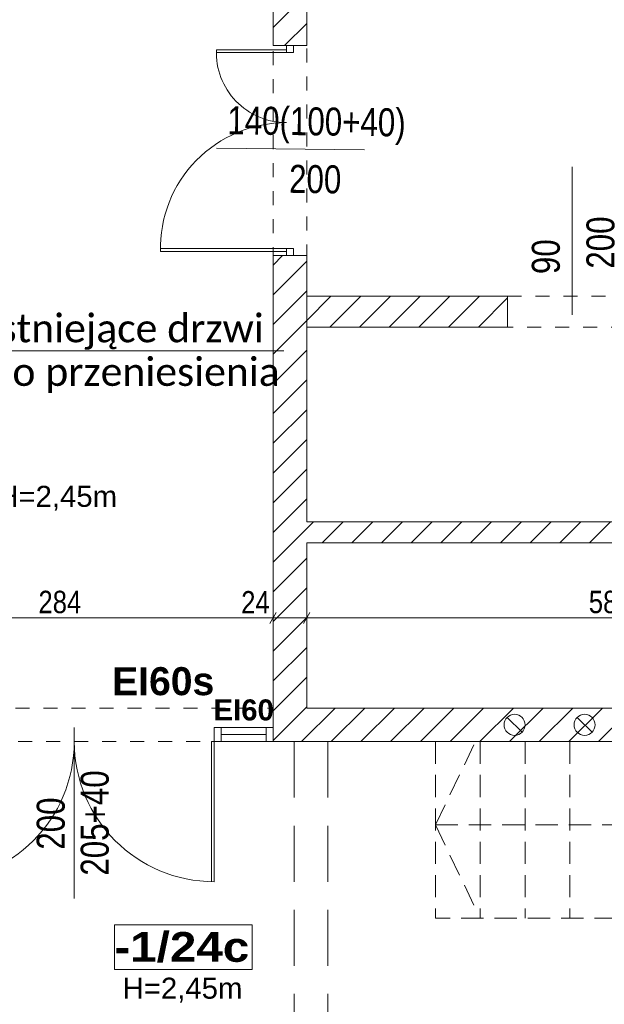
# Model space of a CAD drawing. Header units: centimetres. Extents: x 18292 to 3593338517, y 11794 to 62103.
# Tile 37 of 147: x 28921 to 29338, y 55912 to 56615. Entities that reach past the tile are written whole.
import ezdxf

# ---------------------------------------------------------------- set-up
doc = ezdxf.new("R2010")
doc.units = ezdxf.units.CM
doc.header["$MEASUREMENT"] = 0
for name, pattern in [('ACAD_ISO02W100', [60, 40, -20]), ('ArcadiaLine4068362267', [23.8125, 15.875, -7.9375]), ('Dashed-002', [20, 10, -10])]:
    doc.linetypes.add(name, pattern=pattern)
for name, color, linetype in [('499-Wymiary i opisy', 7, 'Continuous'), ('500-opisy p.poż', 7, 'Continuous'), ('__PROJEKTOWANE', 7, 'Continuous'), ('MF-NR', 7, 'Continuous'), ('MF_AREA_BLOCK', 7, 'Continuous'), ('MF_KRESKOWANIE', 7, 'Continuous'), ('MF_NR', 7, 'Continuous'), ('MF_OKNA', 7, 'Continuous'), ('MF_OPISY', 7, 'Continuous'), ('MF_przerywana', 7, 'Continuous'), ('MF_SCIANY_KONSTR', 7, 'Continuous'), ('MF_SCIANY_KONSTR istn.', 7, 'Continuous')]:
    doc.layers.add(name, color=color, linetype=linetype)
doc.styles.add('GENERATED_STYLE_1', font='txt')
doc.styles.add('GENERATED_STYLE_2', font='txt')
doc.styles.add('GENERATED_STYLE_4', font='txt')
doc.styles.add('GENERATED_STYLE_5', font='txt')
doc.styles.add('GENERATED_STYLE_6', font='txt')
doc.styles.add('GENERATED_STYLE_7', font='txt')
doc.dimstyles.new('GENERATED_STYLE__1', dxfattribs={"dimtxt": 16, "dimasz": 6.08, "dimexe": 0.18, "dimexo": 0.0625, "dimgap": 0.09, "dimtad": 1, "dimtih": 1, "dimtoh": 1, "dimdec": 0, "dimzin": 0, "dimdsep": 46, "dimtxsty": 'GENERATED_STYLE_4', "dimblk": 'ARROWHEAD_2', "dimblk1": 'ARROWHEAD_2', "dimblk2": 'ARROWHEAD_2', "dimcen": 0.09, "dimse1": 1, "dimse2": 1, "dimclrd": 7, "dimclre": 7, "dimclrt": 7, "dimadec": 0, "dimazin": 0, "dimtfac": 1, "dimtdec": 4, "dimtmove": 0, "dimatfit": 3, "dimfxl": 0, "dimtolj": 1, "dimtzin": 0, "dimarcsym": 0})
doc.dimstyles.new('GENERATED_STYLE__2', dxfattribs={"dimtxt": 16, "dimasz": 6.08, "dimexe": 0.18, "dimexo": 0.0625, "dimgap": 0.09, "dimtad": 1, "dimtih": 1, "dimtoh": 1, "dimdec": 0, "dimzin": 0, "dimdsep": 46, "dimtxsty": 'GENERATED_STYLE_4', "dimblk": 'ARROWHEAD_2', "dimblk1": 'ARROWHEAD_2', "dimblk2": 'ARROWHEAD_2', "dimcen": 0.09, "dimse1": 1, "dimse2": 1, "dimclrd": 7, "dimclre": 7, "dimclrt": 7, "dimadec": 0, "dimazin": 0, "dimtfac": 1, "dimtdec": 4, "dimtmove": 2, "dimatfit": 3, "dimfxl": 0, "dimtolj": 1, "dimtzin": 0, "dimarcsym": 0})
doc.dimstyles.new('GENERATED_STYLE__6', dxfattribs={"dimtxt": 16, "dimasz": 6.08, "dimexe": 0.18, "dimexo": 0.0625, "dimgap": 0.09, "dimtad": 1, "dimdec": 0, "dimzin": 0, "dimdsep": 46, "dimtxsty": 'GENERATED_STYLE_1', "dimblk": 'ARROWHEAD_2', "dimblk1": 'ARROWHEAD_2', "dimblk2": 'ARROWHEAD_2', "dimcen": 0.09, "dimse1": 1, "dimse2": 1, "dimclrd": 7, "dimclre": 7, "dimclrt": 7, "dimadec": 0, "dimazin": 0, "dimtfac": 1, "dimtdec": 4, "dimtmove": 0, "dimatfit": 3, "dimfxl": 0, "dimtolj": 1, "dimtzin": 0, "dimarcsym": 0})
pattern_1 = [(45, (4868174.165, 3898003.605), (-10.606601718, 10.606601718), [])]

# ---------------------------------------------------------------- blocks, each defined once
blk = doc.blocks.new('*D83', base_point=(4868174.17, 3898003.61))
at = {"layer": '499-Wymiary i opisy', "color": 7, "linetype": 'Continuous', "lineweight": 13}
for p, q in [((28820.19, 56191.79), (28815.57, 56183.79)), ((28817.88, 56181.79), (28817.88, 56193.79)), ((29104.19, 56191.79), (29099.57, 56183.79)), ((29101.88, 56181.79), (29101.88, 56193.79)), ((28817.88, 56187.79), (29101.88, 56187.79))]:
    blk.add_line(p, q, dxfattribs=at)
at = {"layer": '499-Wymiary i opisy', "color": 7, "lineweight": 13, "char_height": 16, "attachment_point": 7, "style": 'GENERATED_STYLE_4'}
for s, insert in [('\\A1;{\\pql;\\fArial Narrow|b0|i0|c238|p34;284}', (28934.28, 56190.99)), ('\\A1;{\\pql;\\fArial Narrow|b0|i0|c238|p34;24}', (29079.09, 56190.99))]:
    blk.add_mtext(s, dxfattribs=dict(at, insert=insert))
blk = doc.blocks.new('ARROWHEAD_2')
at = {"color": 0, "linetype": 'Continuous', "lineweight": 0}
for p, q in [((0, 0), (-1, 0)), ((-0.38, -0.66), (0.38, 0.66))]:
    blk.add_line(p, q, dxfattribs=at)
blk = doc.blocks.new('*D84', base_point=(4868174.17, 3898003.61))
at = {"layer": '499-Wymiary i opisy', "color": 7, "linetype": 'Continuous', "lineweight": 13}
for p, q in [((29104.19, 56191.79), (29099.57, 56183.79)), ((29101.88, 56181.79), (29101.88, 56193.79)), ((29128.19, 56191.79), (29123.57, 56183.79)), ((29125.88, 56181.79), (29125.88, 56193.79)), ((29101.88, 56187.79), (29125.88, 56187.79))]:
    blk.add_line(p, q, dxfattribs=at)
blk = doc.blocks.new('*D85', base_point=(4868174.17, 3898003.61))
at = {"layer": '499-Wymiary i opisy', "color": 7, "linetype": 'Continuous', "lineweight": 13}
for p, q in [((29128.19, 56191.79), (29123.57, 56183.79)), ((29125.88, 56181.79), (29125.88, 56193.79)), ((29703.57, 56183.79), (29708.19, 56191.79)), ((29705.88, 56181.79), (29705.88, 56193.79)), ((29125.88, 56187.79), (29705.88, 56187.79)), ((29705.88, 56187.79), (29709.79, 56187.79))]:
    blk.add_line(p, q, dxfattribs=at)
at = {"layer": '499-Wymiary i opisy', "color": 7, "lineweight": 13, "insert": (29327.39, 56190.99), "char_height": 16, "attachment_point": 7, "style": 'GENERATED_STYLE_4'}
blk.add_mtext('\\A1;{\\pql;\\fArial Narrow|b0|i0|c238|p34;580}', dxfattribs=at)
blk = doc.blocks.new('*D126', base_point=(4868174.17, 3898003.61))
at = {"layer": '499-Wymiary i opisy', "color": 7, "linetype": 'Continuous', "lineweight": 13}
for p, q in [((31245.77, 59746.49), (31245.77, 59750.41)), ((31251.77, 59746.49), (31239.77, 59746.49)), ((31249.77, 59744.18), (31241.77, 59748.8)), ((31245.77, 52927.49), (31245.77, 59746.49)), ((31241.77, 52929.8), (31249.77, 52925.18)), ((31251.77, 52927.49), (31239.77, 52927.49)), ((31245.77, 52923.58), (31245.77, 52927.49))]:
    blk.add_line(p, q, dxfattribs=at)
at = {"layer": '499-Wymiary i opisy', "color": 7, "lineweight": 13, "insert": (31242.57, 56311.39), "char_height": 16, "attachment_point": 7, "rotation": 90, "style": 'GENERATED_STYLE_1'}
blk.add_mtext('\\A1;{\\pql;\\fArial Narrow|b1|i0|c238|p34;6\xa0819}', dxfattribs=at)

msp = doc.modelspace()

# ---------------------------------------------------------------- hatches: boundary and pattern name
at = {"layer": 'MF_KRESKOWANIE', "linetype": 'Continuous', "lineweight": 13}
h = msp.add_hatch(dxfattribs=at)
h.set_pattern_fill('bloczki_ceramiczne_000a', color=250, style=0, pattern_type=2)
h.set_pattern_definition(pattern_1)
h.paths.add_polyline_path([(29729.88, 57320.49), (29705.88, 57320.49), (29705.88, 56720.49), (29502.88, 56720.49), (29053.88, 56720.49), (29053.88, 56696.49), (29101.88, 56696.49), (29101.88, 56596.49), (29125.88, 56596.49), (29125.88, 56696.49), (29502.88, 56696.49), (29705.88, 56696.49), (29705.88, 56678.49), (29743.88, 56678.49), (29743.88, 56696.49), (30226.88, 56696.49), (30226.88, 56734.49), (29755.88, 56734.49), (29755.88, 56736.49), (29755.88, 58082.49), (29755.88, 58507.49), (29755.88, 58521.49), (30331.88, 58521.49), (30331.88, 58545.49), (29755.88, 58545.49), (28861.88, 58545.49), (28861.88, 58521.49), (29731.88, 58521.49), (29731.88, 58507.49), (29731.88, 57320.49)])
h = msp.add_hatch(dxfattribs=at)
h.set_pattern_fill('bloczki_ceramiczne_000a', color=250, style=0, pattern_type=2)
h.set_pattern_definition(pattern_1)
h.paths.add_polyline_path([(29705.88, 56099.49), (29705.88, 56123.49), (29402.88, 56123.49), (29125.88, 56123.49), (29125.88, 56241.49), (29519.88, 56241.49), (29519.88, 56402.49), (29705.88, 56402.49), (29705.88, 56417.49), (29504.88, 56417.49), (29360.38, 56417.49), (29360.38, 56395.49), (29504.88, 56395.49), (29504.88, 56256.49), (29125.88, 56256.49), (29125.88, 56446.49), (29101.88, 56446.49), (29101.88, 56099.49)])
h = msp.add_hatch(dxfattribs=at)
h.set_pattern_fill('bloczki_ceramiczne_000a', color=250, style=0, pattern_type=2)
h.set_pattern_definition(pattern_1)
h.paths.add_polyline_path([(29125.88, 56417.49), (29125.88, 56395.49), (29269.38, 56395.49), (29269.38, 56417.49)])

# ---------------------------------------------------------------- linework, layer by layer
at = {"layer": '__PROJEKTOWANE', "color": 150, "linetype": 'Continuous', "lineweight": 13}
msp.add_line((28899.57, 56378.62), (29109.57, 56378.62), dxfattribs=at)
at = {"layer": 'MF-NR', "color": 7, "linetype": 'Continuous', "lineweight": 13}
for p, q in [((28988.57, 55968.78), (29086.91, 55968.78)), ((28988.57, 55936.89), (28988.57, 55968.78)), ((29086.91, 55968.78), (29086.91, 55936.89))]:
    msp.add_line(p, q, dxfattribs=at)
at = {"layer": 'MF-NR', "color": 7, "linetype": 'Continuous', "lineweight": 13, "flags": 128}
msp.add_lwpolyline([(29086.91, 55936.89), (28988.57, 55936.89)], dxfattribs=at)
at = {"layer": 'MF_AREA_BLOCK', "color": 7, "linetype": 'Continuous', "lineweight": 13}
for p, q in [((29269.08, 56116.8), (29279.68, 56106.19)), ((29319.08, 56116.8), (29329.68, 56106.19))]:
    msp.add_line(p, q, dxfattribs=at)
at = {"layer": 'MF_AREA_BLOCK', "color": 7, "linetype": 'ArcadiaLine4068362267', "lineweight": 13}
for p, q in [((29217.88, 56099.49), (29217.88, 55973.49)), ((29217.88, 56039.99), (29246.44, 56099.49)), ((29249.88, 56099.49), (29249.88, 55973.49)), ((29281.88, 56099.49), (29281.88, 55973.49)), ((29313.88, 56099.49), (29313.88, 55973.49)), ((29217.88, 56039.99), (29537.88, 56039.99)), ((29217.88, 56039.99), (29247.88, 55977.49)), ((29537.88, 55973.49), (29217.88, 55973.49))]:
    msp.add_line(p, q, dxfattribs=at)
at = {"layer": 'MF_AREA_BLOCK', "color": 7, "linetype": 'Continuous', "lineweight": 13}
for centre in [(29274.38, 56111.49), (29324.38, 56111.49)]:
    msp.add_circle(centre, 7.5, dxfattribs=at)
at = {"layer": 'MF_OKNA', "color": 7, "linetype": 'Continuous', "lineweight": 13}
for p, q in [((29111.38, 56593.49), (29061.42, 56593.49)), ((29111.38, 56591.49), (29111.38, 56596.49)), ((29113.88, 56596.49), (29116.38, 56596.49)), ((29116.38, 56596.49), (29116.38, 56591.49)), ((29111.38, 56591.49), (29061.38, 56591.49)), ((29116.38, 56591.49), (29111.38, 56591.49)), ((29167.26, 56521.93), (29061.47, 56523.3)), ((29315.42, 56509.99), (29315.42, 56404.19)), ((29111.38, 56451.49), (29021.38, 56451.49)), ((29111.38, 56449.49), (29021.4, 56449.49)), ((29116.38, 56451.49), (29111.38, 56451.49)), ((29111.38, 56451.49), (29111.38, 56446.49)), ((29113.88, 56446.49), (29116.38, 56446.49)), ((29116.38, 56446.49), (29116.38, 56451.49)), ((28959.88, 56109.49), (28959.88, 55987.56)), ((29064.88, 56109.49), (29059.88, 56109.49)), ((29059.88, 56099.49), (29059.88, 56109.49)), ((29064.88, 56099.49), (29064.88, 56109.49)), ((29096.88, 56099.49), (29096.88, 56109.49)), ((29064.88, 56104.49), (29096.88, 56104.49)), ((29057.88, 56099.49), (29057.88, 55999.49)), ((29059.88, 56099.49), (29057.88, 56099.49)), ((29059.88, 56099.49), (29059.88, 55999.49)), ((29059.88, 56099.49), (29064.88, 56099.49))]:
    msp.add_line(p, q, dxfattribs=at)
at = {"layer": 'MF_OKNA', "color": 7, "linetype": 'Continuous', "lineweight": 13, "flags": 128}
msp.add_lwpolyline([(29101.88, 56099.49), (29101.88, 56109.49), (29064.88, 56109.49), (29064.88, 56099.49)], close=True, dxfattribs=at)
at = {"layer": 'MF_OKNA', "color": 7, "linetype": 'Continuous', "lineweight": 13}
for centre, radius, start, end in [((29111.38, 56591.49), 50, 177.70756, 270), ((29111.38, 56451.49), 90, 90, 181.27334), ((28859.88, 56099.49), 100, 270, 0), ((29059.88, 56099.49), 100, 180, 270)]:
    msp.add_arc(centre, radius, start, end, dxfattribs=at)
at = {"layer": 'MF_przerywana', "color": 7, "linetype": 'ACAD_ISO02W100', "lineweight": 13}
for p, q in [((29116.88, 56099.49), (29116.88, 55823.49)), ((29140.88, 56099.49), (29140.88, 55823.49))]:
    msp.add_line(p, q, dxfattribs=at)
at = {"layer": 'MF_przerywana', "color": 7, "linetype": 'Dashed-002', "lineweight": 13, "flags": 128}
for points in [[(29125.88, 56446.49), (29101.88, 56446.49), (29101.88, 56596.49), (29125.88, 56596.49)], [(29269.38, 56417.49), (29360.38, 56417.49), (29360.38, 56395.49), (29269.38, 56395.49)]]:
    msp.add_lwpolyline(points, close=True, dxfattribs=at)
at = {"layer": 'MF_SCIANY_KONSTR', "color": 7, "linetype": 'Continuous', "lineweight": 13}
for p, q in [((29101.88, 56596.49), (29101.88, 56696.49)), ((29101.88, 56696.49), (29101.88, 56596.49)), ((29125.88, 56596.49), (29125.88, 56696.49)), ((29101.88, 56596.49), (29125.88, 56596.49)), ((29101.88, 56099.49), (29101.88, 56446.49)), ((29101.88, 56446.49), (29125.88, 56446.49)), ((29125.88, 56256.49), (29125.88, 56446.49)), ((29269.38, 56417.49), (29125.88, 56417.49)), ((29269.38, 56395.49), (29269.38, 56417.49)), ((29269.38, 56395.49), (29125.88, 56395.49)), ((29125.88, 56256.49), (29504.88, 56256.49)), ((29125.88, 56123.49), (29125.88, 56241.49)), ((29125.88, 56123.49), (29125.88, 56241.49)), ((29125.88, 56241.49), (29519.88, 56241.49)), ((29402.88, 56123.49), (29125.88, 56123.49)), ((29101.88, 56099.49), (29705.88, 56099.49))]:
    msp.add_line(p, q, dxfattribs=at)
at = {"layer": 'MF_SCIANY_KONSTR istn.', "color": 7, "linetype": 'Dashed-002', "lineweight": 13, "flags": 128}
msp.add_lwpolyline([(28817.88, 56123.49), (29101.88, 56123.49), (29101.88, 56099.49), (28817.88, 56099.49)], close=True, dxfattribs=at)

# ---------------------------------------------------------------- texts
at = {"layer": '500-opisy p.poż', "color": 1, "linetype": 'Continuous', "lineweight": 13, "insert": (29023.38, 56152.66), "char_height": 20, "attachment_point": 2, "style": 'GENERATED_STYLE_6'}
msp.add_mtext('\\A1;{\\pqc;\\fArial|b1|i0|c238|p38;EI60s}', dxfattribs=at)
at = {"layer": '__PROJEKTOWANE', "color": 150, "linetype": 'Continuous', "lineweight": 13, "insert": (28899.32, 56348.47), "char_height": 20, "attachment_point": 7, "line_spacing_factor": 0.933453, "style": 'GENERATED_STYLE_7'}
msp.add_mtext('\\A1;{\\pql;\\fCalibri Light|b0|i0|c238|p34;istniejące drzwi \\P\\pql;\\fCalibri Light|b0|i0|c238|p34;do przeniesienia}', dxfattribs=at)
at = {"layer": 'MF_NR', "color": 7, "linetype": 'Continuous', "lineweight": 13, "insert": (28988.48, 55941.66), "char_height": 21.2625, "attachment_point": 7, "style": 'GENERATED_STYLE_5'}
msp.add_mtext('\\A1;{\\pql;\\fArial Black|b0|i0|c238|p38;-1/24c}', dxfattribs=at)
at = {"layer": 'MF_OKNA', "color": 7, "linetype": 'Continuous', "lineweight": 13, "char_height": 20, "attachment_point": 4, "style": 'GENERATED_STYLE_2'}
for s, insert, rotation in [('\\A1;{\\W0.800000x;\\pql;\\fArial|b0|i0|c238|p38;140(100+40)}', (29069.2, 56540.16), 359.25772), ('\\A1;{\\W0.800000x;\\pql;\\fArial|b0|i0|c238|p38;200}', (29113.33, 56501.23), 359.25772), ('\\A1;{\\W0.800000x;\\pql;\\fArial|b0|i0|c238|p38;200}', (29335.84, 56437.18), 90), ('\\A1;{\\W0.800000x;\\pql;\\fArial|b0|i0|c238|p38;90}', (29296.82, 56433.33), 90), ('\\A1;{\\W0.800000x;\\pql;\\fArial|b0|i0|c238|p38;205+40}', (28974.62, 56003.8), 90), ('\\A1;{\\W0.800000x;\\pql;\\fArial|b0|i0|c238|p38;200}', (28943.19, 56022.33), 90)]:
    msp.add_mtext(s, dxfattribs=dict(at, insert=insert, rotation=rotation))
at = {"layer": 'MF_OKNA', "color": 7, "linetype": 'Continuous', "lineweight": 13, "insert": (29080.88, 56129.64), "char_height": 15, "attachment_point": 2, "style": 'GENERATED_STYLE_6'}
msp.add_mtext('\\A1;{\\pqc;\\fArial|b1|i0|c238|p38;EI60}', dxfattribs=at)
at = {"layer": 'MF_OPISY', "color": 7, "linetype": 'Continuous', "lineweight": 13, "char_height": 15, "attachment_point": 2, "style": 'GENERATED_STYLE_2'}
for insert in [(28947.67, 56282.14), (29037.19, 55930.95)]:
    msp.add_mtext('\\A1;{\\pqc;\\fArial|b0|i0|c238|p38;H=2,45m}', dxfattribs=dict(at, insert=insert))

# ---------------------------------------------------------------- dimensions: what is measured, and where the dimension line sits
at = {"layer": '499-Wymiary i opisy', "color": 7, "linetype": 'Continuous', "lineweight": 13}
dim = msp.add_linear_dim(base=(31245.77, 59746.49), p1=(24264.88, 52927.49), p2=(25791.88, 59746.49), angle=90, dimstyle='GENERATED_STYLE__6', dxfattribs=at)
dim.commit()
dim.dimension.update_dxf_attribs({"geometry": '*D126', "text_midpoint": (31234.57, 56338.88), "dimtype": 160, "text_rotation": 90})
for base, p1, p2, dimstyle, picture, middle in [((29101.88, 56187.79), (28817.88, 56109.49), (29101.88, 56109.49), 'GENERATED_STYLE__1', '*D83', (28952.58, 56198.99)), ((29705.88, 56187.79), (29125.88, 56123.49), (29705.88, 56123.49), 'GENERATED_STYLE__2', '*D85', (29345.69, 56198.99)), ((29125.88, 56187.79), (29101.88, 56109.49), (29125.88, 56123.49), 'GENERATED_STYLE__1', '*D84', (29091.28, 56198.99))]:
    dim = msp.add_linear_dim(base=base, p1=p1, p2=p2, dimstyle=dimstyle, dxfattribs=at)
    dim.commit()
    dim.dimension.update_dxf_attribs({"geometry": picture, "text_midpoint": middle, "dimtype": 160})

doc.saveas('drawing.dxf')
